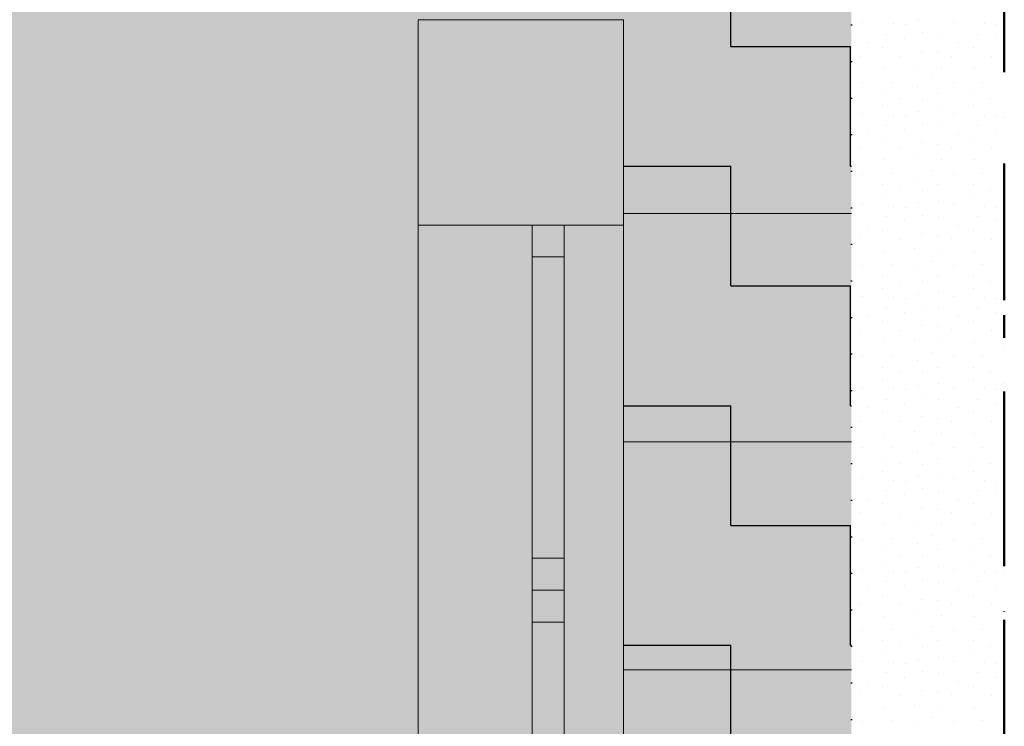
# Model space of a CAD drawing. Header units: millimetres. Extents: x -211955 to 157391, y -241491 to 94238.
# Tile 123 of 138: x 22328 to 24487, y -55827 to -54279. Entities that reach past the tile are written whole.
import ezdxf

# ---------------------------------------------------------------- set-up
doc = ezdxf.new("R2010")
doc.units = ezdxf.units.MM
doc.header["$PDMODE"] = 65
doc.linetypes.add('Cerchovana_1', pattern=[500, 300, -100, 0, -100])
doc.linetypes.add('Teckovana 0.5x_2', pattern=[80, 0, -80])
for name, color, linetype, lineweight in [('XR$2$PŮDORYS 1.NP - STÁVAJÍCÍ_1', 7, 'Continuous', 25), ('XR$3$SITUACE - BOURÁNÍ_1', 7, 'Continuous', 25), ('XR$4$SITUACE - BOURÁNÍ - KOTY_1', 7, 'Continuous', 25)]:
    doc.layers.add(name, color=color, linetype=linetype, lineweight=lineweight)
doc.styles.add('ARIALNARROW', font='ARIALN.TTF')
doc.dimstyles.new('DIMSTYLE_4', dxfattribs={"dimtxt": 250, "dimasz": 300, "dimexe": 0, "dimexo": 0, "dimgap": 125, "dimtad": 2, "dimlfac": 0.001, "dimrnd": 0.05, "dimzin": 4, "dimdsep": 46, "dimtxsty": 'ARIALNARROW', "dimblk1": 'ALL_ML_STRICH', "dimblk2": 'ALL_ML_STRICH', "dimsah": 1, "dimcen": 0, "dimclrd": 6, "dimclre": 6, "dimclrt": 6, "dimadec": 0, "dimazin": 0, "dimtfac": 1, "dimtdec": 0, "dimtix": 1, "dimtmove": 2, "dimatfit": 3, "dimfxl": 0, "dimtzin": 0, "dimlwd": 0, "dimlwe": 18, "dimarcsym": 0})

# ---------------------------------------------------------------- blocks, each defined once
blk = doc.blocks.new('VZOR_0')
at = {"layer": 'XR$3$SITUACE - BOURÁNÍ_1', "color": 204, "linetype": 'Continuous', "lineweight": 13}
for p, q in [((24175.4, -54284.6), (24175.4, -54284.6)), ((24243.4, -54287.8), (24243.4, -54287.8)), ((24269.8, -54290), (24269.8, -54290)), ((24300, -54280), (24300, -54280)), ((24375.4, -54284.6), (24375.4, -54284.6)), ((24443.4, -54287.8), (24443.4, -54287.8)), ((24469.8, -54290), (24469.8, -54290)), ((24228.8, -54310.4), (24228.8, -54310.4)), ((24307, -54307), (24307, -54307)), ((24342.8, -54311.8), (24342.8, -54311.8)), ((24428.8, -54310.4), (24428.8, -54310.4)), ((24187, -54329.6), (24187, -54329.6)), ((24220, -54340), (24220, -54340)), ((24268.8, -54319.8), (24268.8, -54319.8)), ((24387, -54329.6), (24387, -54329.6)), ((24420, -54340), (24420, -54340)), ((24468.8, -54319.8), (24468.8, -54319.8)), ((24172, -54358.6), (24172, -54358.6)), ((24260, -54360), (24260, -54360)), ((24305.4, -54348.4), (24305.4, -54348.4)), ((24339.8, -54351.8), (24339.8, -54351.8)), ((24372, -54358.6), (24372, -54358.6)), ((24460, -54360), (24460, -54360)), ((24290.2, -54380.8), (24290.2, -54380.8)), ((24221.8, -54386), (24221.8, -54386)), ((24348.8, -54384.8), (24348.8, -54384.8)), ((24421.8, -54386), (24421.8, -54386)), ((24176.2, -54417.2), (24176.2, -54417.2)), ((24239.6, -54415.6), (24239.6, -54415.6)), ((24297.4, -54425.8), (24297.4, -54425.8)), ((24328, -54408.4), (24328, -54408.4)), ((24376.2, -54417.2), (24376.2, -54417.2)), ((24439.6, -54415.6), (24439.6, -54415.6)), ((24220, -54440), (24220, -54440)), ((24340, -54440), (24340, -54440)), ((24420, -54440), (24420, -54440)), ((24220.6, -54468), (24220.6, -54468)), ((24256.8, -54452.4), (24256.8, -54452.4)), ((24306.8, -54453), (24306.8, -54453)), ((24420.6, -54468), (24420.6, -54468)), ((24456.8, -54452.4), (24456.8, -54452.4)), ((24175.4, -54484.6), (24175.4, -54484.6)), ((24243.4, -54487.8), (24243.4, -54487.8)), ((24269.8, -54490), (24269.8, -54490)), ((24300, -54480), (24300, -54480)), ((24341.8, -54476.4), (24341.8, -54476.4)), ((24375.4, -54484.6), (24375.4, -54484.6)), ((24443.4, -54487.8), (24443.4, -54487.8)), ((24469.8, -54490), (24469.8, -54490)), ((24228.8, -54510.4), (24228.8, -54510.4)), ((24307, -54507), (24307, -54507)), ((24342.8, -54511.8), (24342.8, -54511.8)), ((24428.8, -54510.4), (24428.8, -54510.4)), ((24187, -54529.6), (24187, -54529.6)), ((24268.8, -54519.8), (24268.8, -54519.8)), ((24387, -54529.6), (24387, -54529.6)), ((24468.8, -54519.8), (24468.8, -54519.8)), ((24220, -54540), (24220, -54540)), ((24305.4, -54548.4), (24305.4, -54548.4)), ((24339.8, -54551.8), (24339.8, -54551.8)), ((24420, -54540), (24420, -54540)), ((24172, -54558.6), (24172, -54558.6)), ((24260, -54560), (24260, -54560)), ((24372, -54558.6), (24372, -54558.6)), ((24460, -54560), (24460, -54560)), ((24221.8, -54586), (24221.8, -54586)), ((24290.2, -54580.8), (24290.2, -54580.8)), ((24348.8, -54584.8), (24348.8, -54584.8)), ((24421.8, -54586), (24421.8, -54586)), ((24176.2, -54617.2), (24176.2, -54617.2)), ((24239.6, -54615.6), (24239.6, -54615.6)), ((24328, -54608.4), (24328, -54608.4)), ((24376.2, -54617.2), (24376.2, -54617.2)), ((24439.6, -54615.6), (24439.6, -54615.6)), ((24220, -54640), (24220, -54640)), ((24297.4, -54625.8), (24297.4, -54625.8)), ((24340, -54640), (24340, -54640)), ((24420, -54640), (24420, -54640)), ((24256.8, -54652.4), (24256.8, -54652.4)), ((24306.8, -54653), (24306.8, -54653)), ((24456.8, -54652.4), (24456.8, -54652.4)), ((24175.4, -54684.6), (24175.4, -54684.6)), ((24220.6, -54668), (24220.6, -54668)), ((24300, -54680), (24300, -54680)), ((24341.8, -54676.4), (24341.8, -54676.4)), ((24375.4, -54684.6), (24375.4, -54684.6)), ((24420.6, -54668), (24420.6, -54668)), ((24243.4, -54687.8), (24243.4, -54687.8)), ((24269.8, -54690), (24269.8, -54690)), ((24307, -54707), (24307, -54707)), ((24443.4, -54687.8), (24443.4, -54687.8)), ((24469.8, -54690), (24469.8, -54690)), ((24228.8, -54710.4), (24228.8, -54710.4)), ((24268.8, -54719.8), (24268.8, -54719.8)), ((24342.8, -54711.8), (24342.8, -54711.8)), ((24428.8, -54710.4), (24428.8, -54710.4)), ((24468.8, -54719.8), (24468.8, -54719.8)), ((24187, -54729.6), (24187, -54729.6)), ((24220, -54740), (24220, -54740)), ((24305.4, -54748.4), (24305.4, -54748.4)), ((24387, -54729.6), (24387, -54729.6)), ((24420, -54740), (24420, -54740)), ((24172, -54758.6), (24172, -54758.6)), ((24260, -54760), (24260, -54760)), ((24339.8, -54751.8), (24339.8, -54751.8)), ((24372, -54758.6), (24372, -54758.6)), ((24460, -54760), (24460, -54760)), ((24221.8, -54786), (24221.8, -54786)), ((24290.2, -54780.8), (24290.2, -54780.8)), ((24348.8, -54784.8), (24348.8, -54784.8)), ((24421.8, -54786), (24421.8, -54786)), ((24328, -54808.4), (24328, -54808.4)), ((24176.2, -54817.2), (24176.2, -54817.2)), ((24239.6, -54815.6), (24239.6, -54815.6)), ((24297.4, -54825.8), (24297.4, -54825.8)), ((24376.2, -54817.2), (24376.2, -54817.2)), ((24439.6, -54815.6), (24439.6, -54815.6)), ((24220, -54840), (24220, -54840)), ((24256.8, -54852.4), (24256.8, -54852.4)), ((24306.8, -54853), (24306.8, -54853)), ((24340, -54840), (24340, -54840)), ((24420, -54840), (24420, -54840)), ((24456.8, -54852.4), (24456.8, -54852.4)), ((24220.6, -54868), (24220.6, -54868)), ((24300, -54880), (24300, -54880)), ((24341.8, -54876.4), (24341.8, -54876.4)), ((24420.6, -54868), (24420.6, -54868)), ((24175.4, -54884.6), (24175.4, -54884.6)), ((24243.4, -54887.8), (24243.4, -54887.8)), ((24269.8, -54890), (24269.8, -54890)), ((24375.4, -54884.6), (24375.4, -54884.6)), ((24443.4, -54887.8), (24443.4, -54887.8)), ((24469.8, -54890), (24469.8, -54890)), ((24228.8, -54910.4), (24228.8, -54910.4)), ((24268.8, -54919.8), (24268.8, -54919.8)), ((24307, -54907), (24307, -54907)), ((24342.8, -54911.8), (24342.8, -54911.8)), ((24428.8, -54910.4), (24428.8, -54910.4)), ((24468.8, -54919.8), (24468.8, -54919.8)), ((24187, -54929.6), (24187, -54929.6)), ((24220, -54940), (24220, -54940)), ((24387, -54929.6), (24387, -54929.6)), ((24420, -54940), (24420, -54940)), ((24172, -54958.6), (24172, -54958.6)), ((24260, -54960), (24260, -54960)), ((24305.4, -54948.4), (24305.4, -54948.4)), ((24339.8, -54951.8), (24339.8, -54951.8)), ((24372, -54958.6), (24372, -54958.6)), ((24460, -54960), (24460, -54960)), ((24221.8, -54986), (24221.8, -54986)), ((24290.2, -54980.8), (24290.2, -54980.8)), ((24348.8, -54984.8), (24348.8, -54984.8)), ((24421.8, -54986), (24421.8, -54986)), ((24328, -55008.4), (24328, -55008.4)), ((24176.2, -55017.2), (24176.2, -55017.2)), ((24239.6, -55015.6), (24239.6, -55015.6)), ((24297.4, -55025.8), (24297.4, -55025.8)), ((24376.2, -55017.2), (24376.2, -55017.2)), ((24439.6, -55015.6), (24439.6, -55015.6)), ((24220, -55040), (24220, -55040)), ((24256.8, -55052.4), (24256.8, -55052.4)), ((24306.8, -55053), (24306.8, -55053)), ((24340, -55040), (24340, -55040)), ((24420, -55040), (24420, -55040)), ((24456.8, -55052.4), (24456.8, -55052.4)), ((24220.6, -55068), (24220.6, -55068)), ((24420.6, -55068), (24420.6, -55068)), ((24175.4, -55084.6), (24175.4, -55084.6)), ((24243.4, -55087.8), (24243.4, -55087.8)), ((24269.8, -55090), (24269.8, -55090)), ((24300, -55080), (24300, -55080)), ((24341.8, -55076.4), (24341.8, -55076.4)), ((24375.4, -55084.6), (24375.4, -55084.6)), ((24443.4, -55087.8), (24443.4, -55087.8)), ((24469.8, -55090), (24469.8, -55090)), ((24228.8, -55110.4), (24228.8, -55110.4)), ((24307, -55107), (24307, -55107)), ((24342.8, -55111.8), (24342.8, -55111.8)), ((24428.8, -55110.4), (24428.8, -55110.4)), ((24187, -55129.6), (24187, -55129.6)), ((24268.8, -55119.8), (24268.8, -55119.8)), ((24387, -55129.6), (24387, -55129.6)), ((24468.8, -55119.8), (24468.8, -55119.8)), ((24172, -55158.6), (24172, -55158.6)), ((24220, -55140), (24220, -55140)), ((24260, -55160), (24260, -55160)), ((24305.4, -55148.4), (24305.4, -55148.4)), ((24339.8, -55151.8), (24339.8, -55151.8)), ((24372, -55158.6), (24372, -55158.6)), ((24420, -55140), (24420, -55140)), ((24460, -55160), (24460, -55160)), ((24290.2, -55180.8), (24290.2, -55180.8)), ((24221.8, -55186), (24221.8, -55186)), ((24348.8, -55184.8), (24348.8, -55184.8)), ((24421.8, -55186), (24421.8, -55186)), ((24176.2, -55217.2), (24176.2, -55217.2)), ((24239.6, -55215.6), (24239.6, -55215.6)), ((24328, -55208.4), (24328, -55208.4)), ((24376.2, -55217.2), (24376.2, -55217.2)), ((24439.6, -55215.6), (24439.6, -55215.6)), ((24220, -55240), (24220, -55240)), ((24297.4, -55225.8), (24297.4, -55225.8)), ((24340, -55240), (24340, -55240)), ((24420, -55240), (24420, -55240)), ((24220.6, -55268), (24220.6, -55268)), ((24256.8, -55252.4), (24256.8, -55252.4)), ((24306.8, -55253), (24306.8, -55253)), ((24420.6, -55268), (24420.6, -55268)), ((24456.8, -55252.4), (24456.8, -55252.4)), ((24175.4, -55284.6), (24175.4, -55284.6)), ((24243.4, -55287.8), (24243.4, -55287.8)), ((24269.8, -55290), (24269.8, -55290)), ((24300, -55280), (24300, -55280)), ((24341.8, -55276.4), (24341.8, -55276.4)), ((24375.4, -55284.6), (24375.4, -55284.6)), ((24443.4, -55287.8), (24443.4, -55287.8)), ((24469.8, -55290), (24469.8, -55290)), ((24228.8, -55310.4), (24228.8, -55310.4)), ((24307, -55307), (24307, -55307)), ((24342.8, -55311.8), (24342.8, -55311.8)), ((24428.8, -55310.4), (24428.8, -55310.4)), ((24187, -55329.6), (24187, -55329.6)), ((24268.8, -55319.8), (24268.8, -55319.8)), ((24387, -55329.6), (24387, -55329.6)), ((24468.8, -55319.8), (24468.8, -55319.8)), ((24220, -55340), (24220, -55340)), ((24305.4, -55348.4), (24305.4, -55348.4)), ((24339.8, -55351.8), (24339.8, -55351.8)), ((24420, -55340), (24420, -55340)), ((24172, -55358.6), (24172, -55358.6)), ((24260, -55360), (24260, -55360)), ((24372, -55358.6), (24372, -55358.6)), ((24460, -55360), (24460, -55360)), ((24221.8, -55386), (24221.8, -55386)), ((24290.2, -55380.8), (24290.2, -55380.8)), ((24348.8, -55384.8), (24348.8, -55384.8)), ((24421.8, -55386), (24421.8, -55386)), ((24176.2, -55417.2), (24176.2, -55417.2)), ((24239.6, -55415.6), (24239.6, -55415.6)), ((24328, -55408.4), (24328, -55408.4)), ((24376.2, -55417.2), (24376.2, -55417.2)), ((24439.6, -55415.6), (24439.6, -55415.6)), ((24220, -55440), (24220, -55440)), ((24297.4, -55425.8), (24297.4, -55425.8)), ((24340, -55440), (24340, -55440)), ((24420, -55440), (24420, -55440)), ((24256.8, -55452.4), (24256.8, -55452.4)), ((24306.8, -55453), (24306.8, -55453)), ((24456.8, -55452.4), (24456.8, -55452.4)), ((24175.4, -55484.6), (24175.4, -55484.6)), ((24220.6, -55468), (24220.6, -55468)), ((24300, -55480), (24300, -55480)), ((24341.8, -55476.4), (24341.8, -55476.4)), ((24375.4, -55484.6), (24375.4, -55484.6)), ((24420.6, -55468), (24420.6, -55468)), ((24243.4, -55487.8), (24243.4, -55487.8)), ((24269.8, -55490), (24269.8, -55490)), ((24443.4, -55487.8), (24443.4, -55487.8)), ((24469.8, -55490), (24469.8, -55490)), ((24228.8, -55510.4), (24228.8, -55510.4)), ((24268.8, -55519.8), (24268.8, -55519.8)), ((24307, -55507), (24307, -55507)), ((24342.8, -55511.8), (24342.8, -55511.8)), ((24428.8, -55510.4), (24428.8, -55510.4)), ((24468.8, -55519.8), (24468.8, -55519.8)), ((24187, -55529.6), (24187, -55529.6)), ((24220, -55540), (24220, -55540)), ((24305.4, -55548.4), (24305.4, -55548.4)), ((24387, -55529.6), (24387, -55529.6)), ((24420, -55540), (24420, -55540)), ((24172, -55558.6), (24172, -55558.6)), ((24260, -55560), (24260, -55560)), ((24339.8, -55551.8), (24339.8, -55551.8)), ((24372, -55558.6), (24372, -55558.6)), ((24460, -55560), (24460, -55560)), ((24221.8, -55586), (24221.8, -55586)), ((24290.2, -55580.8), (24290.2, -55580.8)), ((24348.8, -55584.8), (24348.8, -55584.8)), ((24421.8, -55586), (24421.8, -55586)), ((24328, -55608.4), (24328, -55608.4)), ((24176.2, -55617.2), (24176.2, -55617.2)), ((24239.6, -55615.6), (24239.6, -55615.6)), ((24297.4, -55625.8), (24297.4, -55625.8)), ((24376.2, -55617.2), (24376.2, -55617.2)), ((24439.6, -55615.6), (24439.6, -55615.6)), ((24220, -55640), (24220, -55640)), ((24256.8, -55652.4), (24256.8, -55652.4)), ((24306.8, -55653), (24306.8, -55653)), ((24340, -55640), (24340, -55640)), ((24420, -55640), (24420, -55640)), ((24456.8, -55652.4), (24456.8, -55652.4)), ((24220.6, -55668), (24220.6, -55668)), ((24341.8, -55676.4), (24341.8, -55676.4)), ((24420.6, -55668), (24420.6, -55668)), ((24175.4, -55684.6), (24175.4, -55684.6)), ((24243.4, -55687.8), (24243.4, -55687.8)), ((24269.8, -55690), (24269.8, -55690)), ((24300, -55680), (24300, -55680)), ((24375.4, -55684.6), (24375.4, -55684.6)), ((24443.4, -55687.8), (24443.4, -55687.8)), ((24469.8, -55690), (24469.8, -55690)), ((24228.8, -55710.4), (24228.8, -55710.4)), ((24268.8, -55719.8), (24268.8, -55719.8)), ((24307, -55707), (24307, -55707)), ((24342.8, -55711.8), (24342.8, -55711.8)), ((24428.8, -55710.4), (24428.8, -55710.4)), ((24468.8, -55719.8), (24468.8, -55719.8)), ((24187, -55729.6), (24187, -55729.6)), ((24220, -55740), (24220, -55740)), ((24387, -55729.6), (24387, -55729.6)), ((24420, -55740), (24420, -55740)), ((24172, -55758.6), (24172, -55758.6)), ((24260, -55760), (24260, -55760)), ((24305.4, -55748.4), (24305.4, -55748.4)), ((24339.8, -55751.8), (24339.8, -55751.8)), ((24372, -55758.6), (24372, -55758.6)), ((24460, -55760), (24460, -55760)), ((24221.8, -55786), (24221.8, -55786)), ((24290.2, -55780.8), (24290.2, -55780.8)), ((24348.8, -55784.8), (24348.8, -55784.8)), ((24421.8, -55786), (24421.8, -55786)), ((24328, -55808.4), (24328, -55808.4)), ((24176.2, -55817.2), (24176.2, -55817.2)), ((24239.6, -55815.6), (24239.6, -55815.6)), ((24297.4, -55825.8), (24297.4, -55825.8)), ((24376.2, -55817.2), (24376.2, -55817.2)), ((24439.6, -55815.6), (24439.6, -55815.6))]:
    blk.add_line(p, q, dxfattribs=at)
blk = doc.blocks.new('ALL_ML_STRICH')
at = {"color": 0, "linetype": 'ByBlock', "lineweight": -2}
for p, q in [((0, -0.5), (0, 0.5)), ((-0.3, -0.3), (0.3, 0.3)), ((-1, 0), (0.5, 0))]:
    blk.add_line(p, q, dxfattribs=at)
blk = doc.blocks.new('*D39')
at = {"layer": 'DEFPOINTS', "color": 6, "linetype": 'Continuous', "lineweight": 18}
for p in [(23652, -45578.9), (21439.8, -57703.9), (23652, -57703.9)]:
    blk.add_point(p, dxfattribs=at)
at = {"layer": 'XR$4$SITUACE - BOURÁNÍ - KOTY_1', "color": 6, "linetype": 'Continuous', "lineweight": -2}
for p, q in [((21439.8, -45578.9), (21439.8, -45578.9)), ((21439.8, -57703.9), (21439.8, -45578.9)), ((21439.8, -57703.9), (21439.8, -57703.9))]:
    blk.add_line(p, q, dxfattribs=at)
at = {"layer": 'XR$4$SITUACE - BOURÁNÍ - KOTY_1', "color": 6, "linetype": 'Continuous', "lineweight": 18, "xscale": 300, "yscale": 300, "zscale": 300}
for p, rotation in [((21439.8, -45578.9), 90), ((21439.8, -57703.9), 270)]:
    blk.add_blockref('ALL_ML_STRICH', p, dxfattribs=dict(at, rotation=rotation))
at = {"layer": 'XR$4$SITUACE - BOURÁNÍ - KOTY_1', "color": 6, "linetype": 'Continuous', "lineweight": 18, "insert": (21214.8, -51606.4), "char_height": 250, "width": 1014.286, "attachment_point": 5, "rotation": 90, "style": 'ARIALNARROW'}
blk.add_mtext('\\W0.81;\\A1;{12.15}', dxfattribs=at)

msp = doc.modelspace()

# ---------------------------------------------------------------- hatches: boundary and pattern name
at = {"layer": 'XR$2$PŮDORYS 1.NP - STÁVAJÍCÍ_1', "linetype": 'Continuous', "lineweight": 25}
msp.add_hatch(color=9, dxfattribs=at).paths.add_polyline_path([(-17892.983, -57703.892), (-1182.983, -57703.892), (-1182.983, -59773.892), (6922.017, -59773.892), (6922.017, -57703.892), (23652.017, -57703.892), (23652.017, -45578.892), (17222.017, -45578.892), (17222.017, -47263.892), (-11462.983, -47263.892), (-11462.983, -45578.892), (-17892.983, -45578.892)])
at = {"layer": 'XR$3$SITUACE - BOURÁNÍ_1', "linetype": 'Continuous', "lineweight": 25}
msp.add_hatch(color=254, dxfattribs=at).paths.add_polyline_path([(24152.017, -45078.892), (17288.044, -45078.892), (17288.119, -45578.892), (23652.017, -45578.892), (23652.017, -55978.892), (24152.017, -55978.892)], flags=0)
h = msp.add_hatch(dxfattribs=at)
h.set_pattern_fill('VZOR', scale=262.5, style=0, pattern_type=2)
h.set_pattern_definition([(0, (525, 525), (262.5, 262.5), [262.5, -262.5]), (90, (525, 525), (-262.5, 262.5), [262.5, -262.5])])
h.paths.add_polyline_path([(24152.017, -45078.892), (17288.044, -45078.892), (17288.119, -45578.892), (23652.017, -45578.892), (23652.017, -55978.892), (24152.017, -55978.892)], flags=0)

# ---------------------------------------------------------------- linework, layer by layer
at = {"layer": 'XR$2$PŮDORYS 1.NP - STÁVAJÍCÍ_1', "color": 7, "linetype": 'Teckovana 0.5x_2', "lineweight": 25}
msp.add_line((24152.017, -45078.892), (24152.017, -58203.892), dxfattribs=at)
at = {"layer": 'XR$2$PŮDORYS 1.NP - STÁVAJÍCÍ_1', "color": 251, "linetype": 'Continuous', "lineweight": 13}
for p, q in [((23202.017, -54278.892), (23652.017, -54278.892)), ((23202.017, -54278.892), (23202.017, -54728.892)), ((23652.017, -54278.892), (23652.017, -54728.892)), ((23202.017, -54728.892), (23652.017, -54728.892)), ((23202.017, -54728.892), (23202.017, -57128.892)), ((23452.017, -54728.892), (23452.017, -57128.892)), ((23522.017, -54728.892), (23522.017, -57128.892)), ((23652.017, -54728.892), (23652.017, -55978.892)), ((23452.017, -54798.892), (23522.017, -54798.892)), ((23452.017, -55458.892), (23522.017, -55458.892)), ((23452.017, -55528.892), (23522.017, -55528.892)), ((23452.017, -55598.892), (23522.017, -55598.892))]:
    msp.add_line(p, q, dxfattribs=at)
at = {"layer": 'XR$2$PŮDORYS 1.NP - STÁVAJÍCÍ_1', "color": 8, "linetype": 'Continuous', "lineweight": 13}
for p, q in [((23652.017, -54703.892), (24152.017, -54703.892)), ((23652.017, -55203.892), (24152.017, -55203.892)), ((23652.017, -55703.892), (24152.017, -55703.892))]:
    msp.add_line(p, q, dxfattribs=at)
at = {"layer": 'XR$3$SITUACE - BOURÁNÍ_1', "color": 204, "linetype": 'Cerchovana_1', "lineweight": 50}
for p, q in [((24487.151, -44591.677), (24487.151, -58476.677)), ((24487.151, -58476.677), (24487.151, -54926.677))]:
    msp.add_line(p, q, dxfattribs=at)

# ---------------------------------------------------------------- block references
at = {"layer": 'XR$3$SITUACE - BOURÁNÍ_1', "color": 204, "linetype": 'Continuous', "lineweight": 13}
msp.add_blockref('VZOR_0', (0, 0), dxfattribs=at)

# ---------------------------------------------------------------- dimensions: what is measured, and where the dimension line sits
at = {"layer": 'XR$4$SITUACE - BOURÁNÍ - KOTY_1', "color": 6, "linetype": 'Continuous', "lineweight": 18}
dim = msp.add_linear_dim(base=(21439.754794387, -45578.891607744), p1=(21439.754794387, -57703.891607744), p2=(21439.754794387, -45578.891607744), angle=90, dimstyle='DIMSTYLE_4', override={"dimpost": '<>', "dimclrd": 6, "dimclre": 6, "dimclrt": 6, "dimlwd": 0, "dimlwe": 18}, dxfattribs=at)
dim.commit()
dim.dimension.update_dxf_attribs({"geometry": '*D39', "text_midpoint": (21214.754794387, -51606.391607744), "dimtype": 160})

doc.saveas('drawing.dxf')
